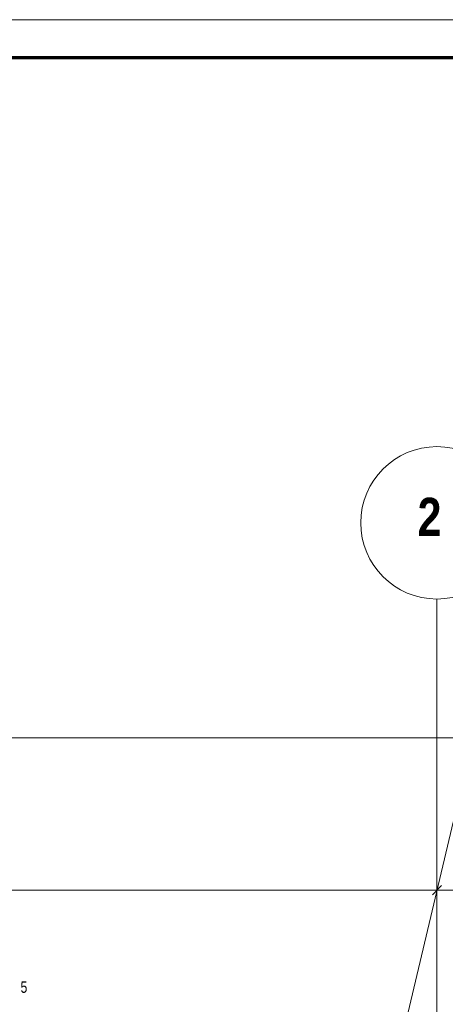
# Model space of a CAD drawing. Extents: x 229 to 926, y 37 to 878.
# Tile 173 of 194: x 448 to 504, y 748 to 878. Entities that reach past the tile are written whole.
import ezdxf
from ezdxf.lldxf.tags import DXFTag

# ---------------------------------------------------------------- set-up
doc = ezdxf.new("R2010")
doc.units = 0
doc.layers.get('0').update_dxf_attribs({"lineweight": 13})
for name, color, linetype, lineweight in [('Axen', 7, 'Continuous', 25), ('Axen-A03ENJ5PI0', 7, 'Continuous', 25), ('Beschriftung', 7, 'Continuous', 25), ('Beschriftung-A03ENJ5NI0', 7, 'Continuous', 25), ('Maßlinien', 7, 'Continuous', 25), ('Maßlinien-A03ENJ5WI0', 7, 'Continuous', 25), ('X_BI_Geometrie', 7, 'Continuous', 13)]:
    doc.layers.add(name, color=color, linetype=linetype, lineweight=lineweight)
doc.styles.get("Standard").update_dxf_attribs({"font": 'arial.ttf'})
tags = doc.linetypes.add('ALL_S25', pattern=[0.001, 0, -0.001]).pattern_tags.tags
tags[6:7] = [DXFTag(74, 4), DXFTag(75, 0), DXFTag(340, '0'), DXFTag(46, 1.0), DXFTag(50, 0.0), DXFTag(44, 0.0), DXFTag(45, 0.0)]
tags[4:5] = [DXFTag(74, 4), DXFTag(75, 0), DXFTag(340, '0'), DXFTag(46, 1.0), DXFTag(50, 0.0), DXFTag(44, 0.0), DXFTag(45, 0.0)]
tags = doc.linetypes.add('ALL_S25-A03ENJ5XI0', pattern=[0.001, 0, -0.001]).pattern_tags.tags
tags[6:7] = [DXFTag(74, 4), DXFTag(75, 0), DXFTag(340, '0'), DXFTag(46, 1.0), DXFTag(50, 0.0), DXFTag(44, 0.0), DXFTag(45, 0.0)]
tags[4:5] = [DXFTag(74, 4), DXFTag(75, 0), DXFTag(340, '0'), DXFTag(46, 1.0), DXFTag(50, 0.0), DXFTag(44, 0.0), DXFTag(45, 0.0)]

# ---------------------------------------------------------------- blocks, each defined once
blk = doc.blocks.new('Blockreferenz-A03ENJ5HI0', base_point=(228.98, 36.58))
at = {"color": 0, "linetype": 'ByBlock', "lineweight": -2, "ltscale": 0.13}
blk.add_line((228.98, 877.58), (925.98, 877.58), dxfattribs=at)
at = {"color": 0, "linetype": 'ByBlock', "lineweight": 70, "ltscale": 0.7}
blk.add_line((920.98, 872.58), (248.98, 872.58), dxfattribs=at)
blk = doc.blocks.new('Referenz-A03ENJ5LI0', base_point=(255.73, 65.7))
at = {"layer": 'Axen', "color": 0, "linetype": 'ALL_S25', "lineweight": -2, "ltscale": 0.13}
blk.add_line((502.83, 66.03), (502.83, 801.55), dxfattribs=at)
at = {"layer": 'Axen', "color": 0, "lineweight": -2}
blk.add_circle((502.83, 811.55), 10, dxfattribs=at)
at = {"layer": 'Beschriftung', "color": 0, "lineweight": -2}
blk.add_line((486.26, 693.3), (516.52, 821.18), dxfattribs=at)
at = {"layer": 'Maßlinien', "color": 0, "lineweight": -2}
for p, q in [((381.63, 783.35), (674.03, 783.35)), ((502.23, 762.75), (503.43, 763.95)), ((502.83, 763.35), (502.83, 764.35)), ((381.63, 763.35), (502.83, 763.35)), ((502.83, 763.35), (502.83, 762.35)), ((502.83, 763.35), (552.83, 763.35))]:
    blk.add_line(p, q, dxfattribs=at)
at = {"layer": 'Axen', "color": 0, "lineweight": -2, "insert": (500.3, 814.84), "char_height": 5, "attachment_point": 1, "rotation": 0}
blk.add_mtext('{\\W0.98;\\fArial Narrow|b1|i0;2}', dxfattribs=at)
at = {"layer": 'Maßlinien', "color": 0, "lineweight": -2, "insert": (448.18, 751.37), "char_height": 1.5, "attachment_point": 1, "rotation": 0}
blk.add_mtext('{\\W0.76;\\fArial;5}', dxfattribs=at)
blk = doc.blocks.new('Referenz-A03ENJ62I0', base_point=(255.73, 65.71))
at = {"layer": 'Axen-A03ENJ5PI0', "color": 0, "linetype": 'ALL_S25-A03ENJ5XI0', "lineweight": -2, "ltscale": 0.13}
blk.add_line((502.83, 66.03), (502.83, 801.55), dxfattribs=at)
at = {"layer": 'Axen-A03ENJ5PI0', "color": 0, "lineweight": -2}
blk.add_circle((502.83, 811.55), 10, dxfattribs=at)
at = {"layer": 'Beschriftung-A03ENJ5NI0', "color": 0, "lineweight": -2}
blk.add_line((486.26, 693.3), (516.52, 821.18), dxfattribs=at)
at = {"layer": 'Maßlinien-A03ENJ5WI0', "color": 0, "lineweight": -2}
for p, q in [((381.63, 783.35), (674.03, 783.35)), ((502.23, 762.75), (503.43, 763.95)), ((502.83, 763.35), (502.83, 764.35)), ((381.63, 763.35), (502.83, 763.35)), ((502.83, 763.35), (502.83, 762.35)), ((502.83, 763.35), (552.83, 763.35))]:
    blk.add_line(p, q, dxfattribs=at)
at = {"layer": 'Axen-A03ENJ5PI0', "color": 0, "lineweight": -2, "insert": (500.3, 814.84), "char_height": 5, "attachment_point": 1, "rotation": 0}
blk.add_mtext('{\\W0.98;\\fArial Narrow|b1|i0;2}', dxfattribs=at)
at = {"layer": 'Maßlinien-A03ENJ5WI0', "color": 0, "lineweight": -2, "insert": (448.18, 751.37), "char_height": 1.5, "attachment_point": 1, "rotation": 0}
blk.add_mtext('{\\W0.76;\\fArial;5}', dxfattribs=at)

msp = doc.modelspace()

# ---------------------------------------------------------------- block references
at = {"color": 251, "lineweight": 13, "ltscale": 0.13, "true_color": 0x606060}
for name, p in [('Referenz-A03ENJ5LI0', (255.73, 65.7)), ('Referenz-A03ENJ62I0', (255.73, 65.71))]:
    msp.add_blockref(name, p, dxfattribs=at)
at = {"layer": 'X_BI_Geometrie', "ltscale": 0.13}
msp.add_blockref('Blockreferenz-A03ENJ5HI0', (228.98, 36.58), dxfattribs=at)

doc.saveas('drawing.dxf')
